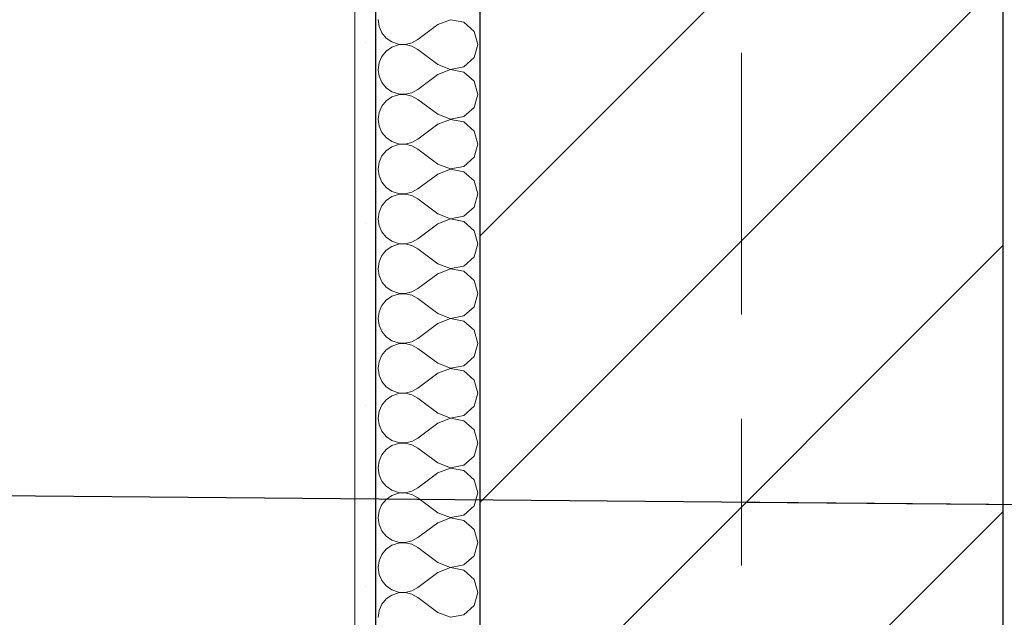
# Model space of a CAD drawing. Header units: millimetres. Extents: x 53458 to 260960, y -123310 to -87533.
# Tile 8 of 256: x 64760 to 65231, y -118357 to -118071. Entities that reach past the tile are written whole.
import ezdxf
from ezdxf.enums import TextEntityAlignment as Align

# ---------------------------------------------------------------- set-up
doc = ezdxf.new("R2010")
doc.units = ezdxf.units.MM
doc.header["$MEASUREMENT"] = 0
doc.linetypes.add('Przerywana podwójnie', pattern=[295, 125, -50, 70, -50])
for name, color, linetype in [('Nowe_A-Balkony', 7, 'Continuous'), ('Nowe_A-Osi', 7, 'Continuous'), ('Nowe_A-Wymiary-Zewnętrzne', 7, 'Continuous'), ('Nowe_A-Ściany-Wewnętrzne', 7, 'Continuous')]:
    doc.layers.add(name, color=color, linetype=linetype)
for name, color, linetype, lineweight in [('Nowe_A-Balkony_Nr_pióra__89', 7, 'Continuous', 13), ('Nowe_A-Opisy-Ściany_Nr_pióra__1', 7, 'Continuous', 13), ('Nowe_A-Osi_Nr_pióra__20', 1, 'Continuous', 13), ('Nowe_A-Osi_Nr_pióra__6', 5, 'Continuous', 13), ('Nowe_A-Wymiary-Zewnętrzne_Nr_pióra__46', 5, 'Continuous', 15), ('Nowe_A-Ściany-Wewnętrzne_Nr_pióra__174', 7, 'Continuous', 5), ('Nowe_A-Ściany-Wewnętrzne_Nr_pióra__27', 7, 'Continuous', 25), ('Nowe_A-Ściany-Wewnętrzne_Nr_pióra__47', 7, 'Continuous', 15)]:
    doc.layers.add(name, color=color, linetype=linetype, lineweight=lineweight)
doc.layers.add('Nowe_A-Wymiary-Zewnętrzne_Nr_pióra__45', color=7, linetype='Continuous', lineweight=15, true_color=0x40a5ff)
doc.layers.add('Nowe_A-Wymiary-Zewnętrzne_Nr_pióra__85', color=7, linetype='Continuous', lineweight=13, true_color=0x80c2ff)
doc.styles.add('STYL_AUTOMATYCZNY_1', font='arial.ttf')
doc.styles.add('STYL_AUTOMATYCZNY_2', font='arial.ttf')
doc.dimstyles.new('STYL_AUTOMATYCZNY__1', dxfattribs={"dimtxt": 125, "dimasz": 47.5, "dimexe": 0.18, "dimexo": 20, "dimgap": 0, "dimtad": 1, "dimtih": 1, "dimtoh": 1, "dimdec": 1, "dimlfac": 0.1, "dimzin": 0, "dimdsep": 46, "dimtxsty": 'STYL_AUTOMATYCZNY_2', "dimblk": 'ARROWHEAD_11', "dimblk1": 'ARROWHEAD_11', "dimblk2": 'ARROWHEAD_11', "dimcen": 0.09, "dimclrd": 256, "dimclre": 256, "dimclrt": 5, "dimadec": 1, "dimazin": 0, "dimtfac": 1, "dimtdec": 4, "dimtmove": 0, "dimatfit": 3, "dimfxl": 0, "dimtolj": 1, "dimtzin": 0, "dimarcsym": 0})
doc.dimstyles.new('STYL_AUTOMATYCZNY__2', dxfattribs={"dimtxt": 125, "dimasz": 47.5, "dimexe": 0.18, "dimexo": 20, "dimgap": 0, "dimtad": 1, "dimdec": 1, "dimlfac": 0.1, "dimzin": 0, "dimdsep": 46, "dimtxsty": 'STYL_AUTOMATYCZNY_2', "dimblk": 'ARROWHEAD_11', "dimblk1": 'ARROWHEAD_11', "dimblk2": 'ARROWHEAD_11', "dimcen": 0.09, "dimclrd": 256, "dimclre": 256, "dimclrt": 5, "dimadec": 1, "dimazin": 0, "dimtfac": 1, "dimtdec": 4, "dimtmove": 0, "dimatfit": 3, "dimfxl": 0, "dimtolj": 1, "dimtzin": 0, "dimarcsym": 0})
doc.dimstyles.new('STYL_AUTOMATYCZNY__8', dxfattribs={"dimtxt": 0.18, "dimasz": 182.4, "dimexe": 0.18, "dimexo": 0.0625, "dimgap": 0, "dimtad": 0, "dimtih": 1, "dimtoh": 1, "dimdec": 4, "dimzin": 0, "dimdsep": 46, "dimcen": 0.09, "dimadec": 0, "dimazin": 0, "dimtfac": 1, "dimtdec": 4, "dimtmove": 0, "dimatfit": 3, "dimldrblk": 'ARROWHEAD_11', "dimfxl": 0, "dimtolj": 1, "dimtzin": 0, "dimarcsym": 0})

# ---------------------------------------------------------------- blocks, each defined once
blk = doc.blocks.new('Strop_2', base_point=(91030.07, -117167.6))
at = {"layer": 'Nowe_A-Balkony_Nr_pióra__89', "color": 7, "linetype": 'Continuous', "lineweight": 13, "flags": 128}
blk.add_lwpolyline([(91030.07, -117167.6), (91030.07, -118877.6), (64980.07, -118877.6), (64980.07, -117167.6)], close=True, dxfattribs=at)
blk = doc.blocks.new('*X257')
at = {"layer": 'Nowe_A-Ściany-Wewnętrzne_Nr_pióra__174', "color": 7, "linetype": 'Continuous', "lineweight": 5}
for p, q in [((64931.26, -118071.43), (64931.72, -118074.68)), ((64965.91, -118071.48), (64959.83, -118073.81)), ((64972.3, -118072.69), (64965.91, -118071.48)), ((64931.72, -118074.68), (64933.04, -118077.69)), ((64959.83, -118073.81), (64950.31, -118080.95)), ((64977.1, -118077.07), (64972.3, -118072.69)), ((64933.04, -118077.69), (64935.14, -118080.22)), ((64935.14, -118080.22), (64937.84, -118082.08)), ((64947.44, -118082.54), (64950.31, -118080.95)), ((64978.88, -118083.33), (64977.1, -118077.07)), ((64937.84, -118084.59), (64935.14, -118086.45)), ((64937.84, -118082.08), (64940.96, -118083.13)), ((64940.96, -118083.54), (64937.84, -118084.59)), ((64940.96, -118083.13), (64944.24, -118083.29)), ((64944.24, -118083.38), (64940.96, -118083.54)), ((64944.24, -118083.29), (64947.44, -118082.54)), ((64947.44, -118084.12), (64944.24, -118083.38)), ((64950.31, -118085.71), (64947.44, -118084.12)), ((64959.83, -118092.86), (64950.31, -118085.71)), ((64977.1, -118089.59), (64978.88, -118083.33)), ((64933.04, -118088.98), (64931.72, -118091.98)), ((64935.14, -118086.45), (64933.04, -118088.98)), ((64972.3, -118093.98), (64977.1, -118089.59)), ((64931.72, -118091.98), (64931.26, -118095.24)), ((64931.26, -118095.24), (64931.72, -118098.49)), ((64959.83, -118092.86), (64965.91, -118095.19)), ((64965.91, -118095.29), (64959.83, -118097.62)), ((64965.91, -118095.19), (64972.3, -118093.98)), ((64972.3, -118096.49), (64965.91, -118095.29)), ((64931.72, -118098.49), (64933.04, -118101.5)), ((64959.83, -118097.62), (64950.31, -118104.76)), ((64977.1, -118100.88), (64972.3, -118096.49)), ((64933.04, -118101.5), (64935.14, -118104.03)), ((64935.14, -118104.03), (64937.84, -118105.89)), ((64978.88, -118107.14), (64977.1, -118100.88)), ((64937.84, -118108.4), (64935.14, -118110.26)), ((64937.84, -118105.89), (64940.96, -118106.94)), ((64940.96, -118107.35), (64937.84, -118108.4)), ((64940.96, -118106.94), (64944.24, -118107.09)), ((64944.24, -118107.19), (64940.96, -118107.35)), ((64944.24, -118107.09), (64947.44, -118106.35)), ((64947.44, -118107.93), (64944.24, -118107.19)), ((64947.44, -118106.35), (64950.31, -118104.76)), ((64950.31, -118109.52), (64947.44, -118107.93)), ((64977.1, -118113.4), (64978.88, -118107.14)), ((64933.04, -118112.79), (64931.72, -118115.79)), ((64935.14, -118110.26), (64933.04, -118112.79)), ((64959.83, -118116.67), (64950.31, -118109.52)), ((64972.3, -118117.79), (64977.1, -118113.4)), ((64931.72, -118115.79), (64931.26, -118119.05)), ((64959.83, -118116.67), (64965.91, -118119)), ((64965.91, -118119), (64972.3, -118117.79)), ((64931.26, -118119.05), (64931.72, -118122.3)), ((64931.72, -118122.3), (64933.04, -118125.31)), ((64959.83, -118121.43), (64950.31, -118128.57)), ((64965.91, -118119.1), (64959.83, -118121.43)), ((64972.3, -118120.3), (64965.91, -118119.1)), ((64977.1, -118124.69), (64972.3, -118120.3)), ((64933.04, -118125.31), (64935.14, -118127.84)), ((64935.14, -118127.84), (64937.84, -118129.7)), ((64978.88, -118130.95), (64977.1, -118124.69)), ((64937.84, -118132.21), (64935.14, -118134.07)), ((64937.84, -118129.7), (64940.96, -118130.75)), ((64940.96, -118131.16), (64937.84, -118132.21)), ((64940.96, -118130.75), (64944.24, -118130.9)), ((64944.24, -118131), (64940.96, -118131.16)), ((64944.24, -118130.9), (64947.44, -118130.16)), ((64947.44, -118131.74), (64944.24, -118131)), ((64947.44, -118130.16), (64950.31, -118128.57)), ((64950.31, -118133.33), (64947.44, -118131.74)), ((64977.1, -118137.21), (64978.88, -118130.95)), ((64933.04, -118136.6), (64931.72, -118139.6)), ((64935.14, -118134.07), (64933.04, -118136.6)), ((64959.83, -118140.48), (64950.31, -118133.33)), ((64972.3, -118141.6), (64977.1, -118137.21)), ((64931.72, -118139.6), (64931.26, -118142.86)), ((64959.83, -118140.48), (64965.91, -118142.81)), ((64965.91, -118142.81), (64972.3, -118141.6)), ((64931.26, -118142.86), (64931.72, -118146.11)), ((64931.72, -118146.11), (64933.04, -118149.12)), ((64959.83, -118145.24), (64950.31, -118152.38)), ((64965.91, -118142.91), (64959.83, -118145.24)), ((64972.3, -118144.11), (64965.91, -118142.91)), ((64977.1, -118148.5), (64972.3, -118144.11)), ((64933.04, -118149.12), (64935.14, -118151.64)), ((64935.14, -118151.64), (64937.84, -118153.51)), ((64978.88, -118154.76), (64977.1, -118148.5)), ((64937.84, -118156.02), (64935.14, -118157.88)), ((64937.84, -118153.51), (64940.96, -118154.55)), ((64940.96, -118154.97), (64937.84, -118156.02)), ((64940.96, -118154.55), (64944.24, -118154.71)), ((64944.24, -118154.81), (64940.96, -118154.97)), ((64944.24, -118154.71), (64947.44, -118153.97)), ((64947.44, -118155.55), (64944.24, -118154.81)), ((64947.44, -118153.97), (64950.31, -118152.38)), ((64950.31, -118157.14), (64947.44, -118155.55)), ((64977.1, -118161.02), (64978.88, -118154.76)), ((64933.04, -118160.41), (64931.72, -118163.41)), ((64935.14, -118157.88), (64933.04, -118160.41)), ((64959.83, -118164.29), (64950.31, -118157.14)), ((64972.3, -118165.41), (64977.1, -118161.02)), ((64931.72, -118163.41), (64931.26, -118166.67)), ((64959.83, -118164.29), (64965.91, -118166.62)), ((64965.91, -118166.62), (64972.3, -118165.41)), ((64931.26, -118166.67), (64931.72, -118169.92)), ((64931.72, -118169.92), (64933.04, -118172.93)), ((64959.83, -118169.05), (64950.31, -118176.19)), ((64965.91, -118166.71), (64959.83, -118169.05)), ((64972.3, -118167.92), (64965.91, -118166.71)), ((64977.1, -118172.31), (64972.3, -118167.92)), ((64933.04, -118172.93), (64935.14, -118175.45)), ((64978.88, -118178.57), (64977.1, -118172.31)), ((64935.14, -118175.45), (64937.84, -118177.31)), ((64937.84, -118179.83), (64935.14, -118181.69)), ((64937.84, -118177.31), (64940.96, -118178.36)), ((64940.96, -118178.78), (64937.84, -118179.83)), ((64940.96, -118178.36), (64944.24, -118178.52)), ((64944.24, -118178.62), (64940.96, -118178.78)), ((64944.24, -118178.52), (64947.44, -118177.78)), ((64947.44, -118179.36), (64944.24, -118178.62)), ((64947.44, -118177.78), (64950.31, -118176.19)), ((64950.31, -118180.95), (64947.44, -118179.36)), ((64977.1, -118184.83), (64978.88, -118178.57)), ((64933.04, -118184.22), (64931.72, -118187.22)), ((64935.14, -118181.69), (64933.04, -118184.22)), ((64959.83, -118188.1), (64950.31, -118180.95)), ((64931.72, -118187.22), (64931.26, -118190.48)), ((64959.83, -118188.1), (64965.91, -118190.43)), ((64965.91, -118190.43), (64972.3, -118189.22)), ((64972.3, -118189.22), (64977.1, -118184.83)), ((64931.26, -118190.48), (64931.72, -118193.73)), ((64931.72, -118193.73), (64933.04, -118196.73)), ((64959.83, -118192.86), (64950.31, -118200)), ((64965.91, -118190.52), (64959.83, -118192.86)), ((64972.3, -118191.73), (64965.91, -118190.52)), ((64977.1, -118196.12), (64972.3, -118191.73)), ((64933.04, -118196.73), (64935.14, -118199.26)), ((64978.88, -118202.38), (64977.1, -118196.12)), ((64935.14, -118199.26), (64937.84, -118201.12)), ((64937.84, -118201.12), (64940.96, -118202.17)), ((64940.96, -118202.59), (64937.84, -118203.64)), ((64940.96, -118202.17), (64944.24, -118202.33)), ((64944.24, -118202.43), (64940.96, -118202.59)), ((64944.24, -118202.33), (64947.44, -118201.59)), ((64947.44, -118203.17), (64944.24, -118202.43)), ((64947.44, -118201.59), (64950.31, -118200)), ((64950.31, -118204.76), (64947.44, -118203.17)), ((64977.1, -118208.64), (64978.88, -118202.38)), ((64933.04, -118208.03), (64931.72, -118211.03)), ((64935.14, -118205.5), (64933.04, -118208.03)), ((64937.84, -118203.64), (64935.14, -118205.5)), ((64959.83, -118211.9), (64950.31, -118204.76)), ((64931.72, -118211.03), (64931.26, -118214.29)), ((64959.83, -118211.9), (64965.91, -118214.24)), ((64972.3, -118213.03), (64977.1, -118208.64)), ((64931.26, -118214.29), (64931.72, -118217.54)), ((64931.72, -118217.54), (64933.04, -118220.54)), ((64959.83, -118216.67), (64950.31, -118223.81)), ((64965.91, -118214.33), (64959.83, -118216.67)), ((64965.91, -118214.24), (64972.3, -118213.03)), ((64972.3, -118215.54), (64965.91, -118214.33)), ((64977.1, -118219.93), (64972.3, -118215.54)), ((64933.04, -118220.54), (64935.14, -118223.07)), ((64978.88, -118226.19), (64977.1, -118219.93)), ((64935.14, -118223.07), (64937.84, -118224.93)), ((64937.84, -118224.93), (64940.96, -118225.98)), ((64940.96, -118226.4), (64937.84, -118227.45)), ((64940.96, -118225.98), (64944.24, -118226.14)), ((64944.24, -118226.24), (64940.96, -118226.4)), ((64944.24, -118226.14), (64947.44, -118225.4)), ((64947.44, -118226.98), (64944.24, -118226.24)), ((64947.44, -118225.4), (64950.31, -118223.81)), ((64950.31, -118228.57), (64947.44, -118226.98)), ((64977.1, -118232.45), (64978.88, -118226.19)), ((64933.04, -118231.84), (64931.72, -118234.84)), ((64935.14, -118229.31), (64933.04, -118231.84)), ((64937.84, -118227.45), (64935.14, -118229.31)), ((64959.83, -118235.71), (64950.31, -118228.57)), ((64931.72, -118234.84), (64931.26, -118238.1)), ((64959.83, -118235.71), (64965.91, -118238.05)), ((64972.3, -118236.84), (64977.1, -118232.45)), ((64931.26, -118238.1), (64931.72, -118241.35)), ((64959.83, -118240.48), (64950.31, -118247.62)), ((64965.91, -118238.14), (64959.83, -118240.48)), ((64965.91, -118238.05), (64972.3, -118236.84)), ((64972.3, -118239.35), (64965.91, -118238.14)), ((64977.1, -118243.74), (64972.3, -118239.35)), ((64931.72, -118241.35), (64933.04, -118244.35)), ((64933.04, -118244.35), (64935.14, -118246.88)), ((64978.88, -118250), (64977.1, -118243.74)), ((64935.14, -118246.88), (64937.84, -118248.74)), ((64937.84, -118248.74), (64940.96, -118249.79)), ((64940.96, -118250.21), (64937.84, -118251.26)), ((64940.96, -118249.79), (64944.24, -118249.95)), ((64944.24, -118250.05), (64940.96, -118250.21)), ((64944.24, -118249.95), (64947.44, -118249.21)), ((64947.44, -118250.79), (64944.24, -118250.05)), ((64947.44, -118249.21), (64950.31, -118247.62)), ((64977.1, -118256.26), (64978.88, -118250)), ((64935.14, -118253.12), (64933.04, -118255.65)), ((64937.84, -118251.26), (64935.14, -118253.12)), ((64950.31, -118252.38), (64947.44, -118250.79)), ((64959.83, -118259.52), (64950.31, -118252.38)), ((64931.72, -118258.65), (64931.26, -118261.9)), ((64933.04, -118255.65), (64931.72, -118258.65)), ((64959.83, -118259.52), (64965.91, -118261.86)), ((64972.3, -118260.65), (64977.1, -118256.26)), ((64931.26, -118261.9), (64931.72, -118265.16)), ((64959.83, -118264.29), (64950.31, -118271.43)), ((64965.91, -118261.95), (64959.83, -118264.29)), ((64965.91, -118261.86), (64972.3, -118260.65)), ((64972.3, -118263.16), (64965.91, -118261.95)), ((64977.1, -118267.55), (64972.3, -118263.16)), ((64931.72, -118265.16), (64933.04, -118268.16)), ((64933.04, -118268.16), (64935.14, -118270.69)), ((64978.88, -118273.81), (64977.1, -118267.55)), ((64935.14, -118270.69), (64937.84, -118272.55)), ((64937.84, -118272.55), (64940.96, -118273.6)), ((64940.96, -118274.02), (64937.84, -118275.07)), ((64940.96, -118273.6), (64944.24, -118273.76)), ((64944.24, -118273.86), (64940.96, -118274.02)), ((64944.24, -118273.76), (64947.44, -118273.02)), ((64947.44, -118274.6), (64944.24, -118273.86)), ((64947.44, -118273.02), (64950.31, -118271.43)), ((64977.1, -118280.07), (64978.88, -118273.81)), ((64935.14, -118276.93), (64933.04, -118279.46)), ((64937.84, -118275.07), (64935.14, -118276.93)), ((64950.31, -118276.19), (64947.44, -118274.6)), ((64959.83, -118283.33), (64950.31, -118276.19)), ((64931.72, -118282.46), (64931.26, -118285.71)), ((64933.04, -118279.46), (64931.72, -118282.46)), ((64959.83, -118283.33), (64965.91, -118285.67)), ((64972.3, -118284.46), (64977.1, -118280.07)), ((64931.26, -118285.71), (64931.72, -118288.97)), ((64959.83, -118288.1), (64950.31, -118295.24)), ((64965.91, -118285.76), (64959.83, -118288.1)), ((64965.91, -118285.67), (64972.3, -118284.46)), ((64972.3, -118286.97), (64965.91, -118285.76)), ((64977.1, -118291.36), (64972.3, -118286.97)), ((64931.72, -118288.97), (64933.04, -118291.97)), ((64933.04, -118291.97), (64935.14, -118294.5)), ((64978.88, -118297.62), (64977.1, -118291.36)), ((64935.14, -118294.5), (64937.84, -118296.36)), ((64937.84, -118296.36), (64940.96, -118297.41)), ((64940.96, -118297.41), (64944.24, -118297.57)), ((64944.24, -118297.67), (64940.96, -118297.83)), ((64944.24, -118297.57), (64947.44, -118296.83)), ((64947.44, -118298.41), (64944.24, -118297.67)), ((64947.44, -118296.83), (64950.31, -118295.24)), ((64977.1, -118303.88), (64978.88, -118297.62)), ((64935.14, -118300.74), (64933.04, -118303.27)), ((64937.84, -118298.88), (64935.14, -118300.74)), ((64940.96, -118297.83), (64937.84, -118298.88)), ((64950.31, -118300), (64947.44, -118298.41)), ((64959.83, -118307.14), (64950.31, -118300)), ((64931.72, -118306.27), (64931.26, -118309.52)), ((64933.04, -118303.27), (64931.72, -118306.27)), ((64959.83, -118307.14), (64965.91, -118309.48)), ((64972.3, -118308.27), (64977.1, -118303.88)), ((64931.26, -118309.52), (64931.72, -118312.78)), ((64965.91, -118309.57), (64959.83, -118311.9)), ((64965.91, -118309.48), (64972.3, -118308.27)), ((64972.3, -118310.78), (64965.91, -118309.57)), ((64977.1, -118315.17), (64972.3, -118310.78)), ((64931.72, -118312.78), (64933.04, -118315.78)), ((64933.04, -118315.78), (64935.14, -118318.31)), ((64959.83, -118311.9), (64950.31, -118319.05)), ((64978.88, -118321.43), (64977.1, -118315.17)), ((64935.14, -118318.31), (64937.84, -118320.17)), ((64937.84, -118320.17), (64940.96, -118321.22)), ((64940.96, -118321.22), (64944.24, -118321.38)), ((64944.24, -118321.38), (64947.44, -118320.64)), ((64947.44, -118320.64), (64950.31, -118319.05)), ((64935.14, -118324.55), (64933.04, -118327.07)), ((64937.84, -118322.69), (64935.14, -118324.55)), ((64940.96, -118321.64), (64937.84, -118322.69)), ((64944.24, -118321.48), (64940.96, -118321.64)), ((64947.44, -118322.22), (64944.24, -118321.48)), ((64950.31, -118323.81), (64947.44, -118322.22)), ((64959.83, -118330.95), (64950.31, -118323.81)), ((64977.1, -118327.69), (64978.88, -118321.43)), ((64931.72, -118330.08), (64931.26, -118333.33)), ((64933.04, -118327.07), (64931.72, -118330.08)), ((64972.3, -118332.08), (64977.1, -118327.69)), ((64931.26, -118333.33), (64931.72, -118336.59)), ((64959.83, -118330.95), (64965.91, -118333.29)), ((64965.91, -118333.38), (64959.83, -118335.71)), ((64965.91, -118333.29), (64972.3, -118332.08)), ((64972.3, -118334.59), (64965.91, -118333.38)), ((64977.1, -118338.98), (64972.3, -118334.59)), ((64931.72, -118336.59), (64933.04, -118339.59)), ((64933.04, -118339.59), (64935.14, -118342.12)), ((64959.83, -118335.71), (64950.31, -118342.86)), ((64978.88, -118345.24), (64977.1, -118338.98)), ((64935.14, -118342.12), (64937.84, -118343.98)), ((64937.84, -118343.98), (64940.96, -118345.03)), ((64944.24, -118345.19), (64947.44, -118344.45)), ((64947.44, -118344.45), (64950.31, -118342.86)), ((64935.14, -118348.36), (64933.04, -118350.88)), ((64937.84, -118346.49), (64935.14, -118348.36)), ((64940.96, -118345.45), (64937.84, -118346.49)), ((64940.96, -118345.03), (64944.24, -118345.19)), ((64944.24, -118345.29), (64940.96, -118345.45)), ((64947.44, -118346.03), (64944.24, -118345.29)), ((64950.31, -118347.62), (64947.44, -118346.03)), ((64959.83, -118354.76), (64950.31, -118347.62)), ((64977.1, -118351.5), (64978.88, -118345.24)), ((64931.72, -118353.89), (64931.26, -118357.14)), ((64933.04, -118350.88), (64931.72, -118353.89)), ((64972.3, -118355.89), (64977.1, -118351.5)), ((64959.83, -118354.76), (64965.91, -118357.09)), ((64965.91, -118357.09), (64972.3, -118355.89))]:
    blk.add_line(p, q, dxfattribs=at)
blk = doc.blocks.new('Ściana_53', base_point=(65105.07, -117042.6))
at = {"layer": 'Nowe_A-Ściany-Wewnętrzne', "linetype": 'Continuous', "lineweight": 0, "true_color": 0x000000}
h = blk.add_hatch(dxfattribs=at)
h.set_pattern_fill('Tynk', color=18, style=0, pattern_type=2)
h.set_pattern_definition([(0, (0, 0), (0, 86.60254), [0, -50]), (0, (25, 43.3), (0, 86.60254), [0, -50])])
h.paths.add_polyline_path([(64930.07, -118877.6), (64930.07, -117377.6), (64920.07, -117377.6), (64920.07, -118877.6)])
h = blk.add_hatch(dxfattribs=at)
h.set_pattern_fill('Bloczki_ceramiczne', color=18, style=0, pattern_type=2)
h.set_pattern_definition([(45, (0, 0), (-63.63961, 63.63961), [])])
h.paths.add_polyline_path([(65230.07, -118877.6), (65230.07, -117377.6), (64980.07, -117377.6), (64980.07, -118877.6)])
at = {"layer": 'Nowe_A-Ściany-Wewnętrzne_Nr_pióra__27', "color": 7, "linetype": 'Continuous', "lineweight": 25}
for p, q in [((64930.07, -118877.6), (64930.07, -117377.6)), ((64980.07, -118877.6), (64980.07, -117377.6)), ((65230.07, -118877.6), (65230.07, -117377.6))]:
    blk.add_line(p, q, dxfattribs=at)
at = {"layer": 'Nowe_A-Ściany-Wewnętrzne_Nr_pióra__47', "color": 7, "linetype": 'Continuous', "lineweight": 15, "flags": 128}
blk.add_lwpolyline([(64920.07, -117377.6), (64920.07, -118877.6)], dxfattribs=at)
at = {"layer": 'Nowe_A-Ściany-Wewnętrzne', "color": 7, "lineweight": 25}
blk.add_blockref('*X257', (0, 0), dxfattribs=at)
blk = doc.blocks.new('Standardowy znacznik osi')
at = {"layer": 'Nowe_A-Osi_Nr_pióra__20', "color": 1, "linetype": 'Przerywana podwójnie', "lineweight": 13}
blk.add_line((23209.82, 0), (24209.82, 0), dxfattribs=at)
at = {"layer": 'Nowe_A-Osi_Nr_pióra__6', "color": 5, "lineweight": 13, "style": 'STYL_AUTOMATYCZNY_1'}
blk.add_attdef('AC_MarkerText_1', text='', height=400, rotation=90, dxfattribs=at).set_placement((-666.43, -91.43), align=Align.TOP_CENTER)
blk = doc.blocks.new('*D570')
at = {"layer": 'Nowe_A-Wymiary-Zewnętrzne_Nr_pióra__45', "linetype": 'Continuous', "lineweight": 15, "true_color": 0x40a5ff}
for points in [[(63078.58, -117377.6), (63079.53, -117382.38), (63082.24, -117386.44), (63086.3, -117389.15), (63091.08, -117390.1), (63095.87, -117389.15), (63099.92, -117386.44), (63102.63, -117382.38), (63103.58, -117377.6), (63102.63, -117372.81), (63099.92, -117368.76), (63095.87, -117366.05), (63091.08, -117365.1), (63086.3, -117366.05), (63082.24, -117368.76), (63079.53, -117372.81)], [(63078.58, -118877.6), (63079.53, -118882.38), (63082.24, -118886.44), (63086.3, -118889.15), (63091.08, -118890.1), (63095.87, -118889.15), (63099.92, -118886.44), (63102.63, -118882.38), (63103.58, -118877.6), (63102.63, -118872.81), (63099.92, -118868.76), (63095.87, -118866.05), (63091.08, -118865.1), (63086.3, -118866.05), (63082.24, -118868.76), (63079.53, -118872.81)]]:
    blk.add_hatch(color=161, dxfattribs=at).paths.add_polyline_path(points)
at = {"layer": 'Nowe_A-Wymiary-Zewnętrzne_Nr_pióra__45', "color": 161, "linetype": 'Continuous', "lineweight": 15, "true_color": 0x40a5ff}
for centre in [(63091.08, -117377.6), (63091.08, -118877.6)]:
    blk.add_circle(centre, 12.5, dxfattribs=at)
at = {"layer": 'Nowe_A-Wymiary-Zewnętrzne_Nr_pióra__85', "color": 151, "linetype": 'Continuous', "lineweight": 13, "true_color": 0x80c2ff}
for p, q in [((63078.58, -117377.6), (63044.21, -117377.6)), ((63137.96, -117377.6), (63103.58, -117377.6)), ((63091.08, -118865.1), (63091.08, -117390.1)), ((63078.58, -118877.6), (63044.21, -118877.6)), ((63137.96, -118877.6), (63103.58, -118877.6)), ((63091.08, -118902.6), (63091.08, -118890.1))]:
    blk.add_line(p, q, dxfattribs=at)
at = {"layer": 'Nowe_A-Wymiary-Zewnętrzne_Nr_pióra__46', "color": 5, "lineweight": 15, "char_height": 125, "attachment_point": 7, "rotation": 90, "style": 'STYL_AUTOMATYCZNY_2'}
for s, insert in [('\\A1;{\\pql;\\fArial|b0|i0|c238|p0;\\W1.000000;33,5}', (63066.08, -117723.75)), ('\\A1;{\\pql;\\fArial|b0|i0|c238|p0;\\W1.000000;150,0}', (63066.08, -118508.92))]:
    blk.add_mtext(s, dxfattribs=dict(at, insert=insert))
blk = doc.blocks.new('ARROWHEAD_11')
at = {"color": 0, "linetype": 'Continuous', "lineweight": 0}
blk.add_line((0, 0), (-1, 0), dxfattribs=at)
at = {"color": 0, "linetype": 'Continuous', "lineweight": 0, "const_width": 0.25, "flags": 128}
blk.add_lwpolyline([(-0.125, 0, 1), (0.125, 0, 1)], format="xyb", close=True, dxfattribs=at)
blk = doc.blocks.new('*D627')
at = {"layer": 'Nowe_A-Wymiary-Zewnętrzne_Nr_pióra__45', "linetype": 'Continuous', "lineweight": 15, "true_color": 0x40a5ff}
for points in [[(93176.56, -117377.6), (93177.51, -117382.38), (93180.22, -117386.44), (93184.28, -117389.15), (93189.06, -117390.1), (93193.84, -117389.15), (93197.9, -117386.44), (93200.61, -117382.38), (93201.56, -117377.6), (93200.61, -117372.81), (93197.9, -117368.76), (93193.84, -117366.05), (93189.06, -117365.1), (93184.28, -117366.05), (93180.22, -117368.76), (93177.51, -117372.81)], [(93176.56, -118877.6), (93177.51, -118882.38), (93180.22, -118886.44), (93184.28, -118889.15), (93189.06, -118890.1), (93193.84, -118889.15), (93197.9, -118886.44), (93200.61, -118882.38), (93201.56, -118877.6), (93200.61, -118872.81), (93197.9, -118868.76), (93193.84, -118866.05), (93189.06, -118865.1), (93184.28, -118866.05), (93180.22, -118868.76), (93177.51, -118872.81)]]:
    blk.add_hatch(color=161, dxfattribs=at).paths.add_polyline_path(points)
at = {"layer": 'Nowe_A-Wymiary-Zewnętrzne_Nr_pióra__45', "color": 161, "linetype": 'Continuous', "lineweight": 15, "true_color": 0x40a5ff}
for centre in [(93189.06, -117377.6), (93189.06, -118877.6)]:
    blk.add_circle(centre, 12.5, dxfattribs=at)
at = {"layer": 'Nowe_A-Wymiary-Zewnętrzne_Nr_pióra__85', "color": 151, "linetype": 'Continuous', "lineweight": 13, "true_color": 0x80c2ff}
for p, q in [((93176.56, -117377.6), (93142.19, -117377.6)), ((93235.94, -117377.6), (93201.56, -117377.6)), ((93189.06, -118865.1), (93189.06, -117390.1)), ((93176.56, -118877.6), (93142.19, -118877.6)), ((93235.94, -118877.6), (93201.56, -118877.6)), ((93189.06, -118902.6), (93189.06, -118890.1))]:
    blk.add_line(p, q, dxfattribs=at)
at = {"layer": 'Nowe_A-Wymiary-Zewnętrzne_Nr_pióra__46', "color": 5, "lineweight": 15, "char_height": 125, "attachment_point": 7, "rotation": 90, "style": 'STYL_AUTOMATYCZNY_2'}
for s, insert in [('\\A1;{\\pql;\\fArial|b0|i0|c238|p0;\\W1.000000;33,5}', (93164.06, -117723.75)), ('\\A1;{\\pql;\\fArial|b0|i0|c238|p0;\\W1.000000;150,0}', (93164.06, -118508.92))]:
    blk.add_mtext(s, dxfattribs=dict(at, insert=insert))
blk = doc.blocks.new('*D650')
at = {"layer": 'Nowe_A-Wymiary-Zewnętrzne_Nr_pióra__45', "linetype": 'Continuous', "lineweight": 15, "true_color": 0x40a5ff}
for points in [[(64757.57, -120280.83), (64758.52, -120285.62), (64761.23, -120289.67), (64765.29, -120292.38), (64770.07, -120293.33), (64774.86, -120292.38), (64778.91, -120289.67), (64781.62, -120285.62), (64782.57, -120280.83), (64781.62, -120276.05), (64778.91, -120271.99), (64774.86, -120269.29), (64770.07, -120268.33), (64765.29, -120269.29), (64761.23, -120271.99), (64758.52, -120276.05)], [(65092.57, -120280.83), (65093.52, -120285.62), (65096.23, -120289.67), (65100.29, -120292.38), (65105.07, -120293.33), (65109.86, -120292.38), (65113.91, -120289.67), (65116.62, -120285.62), (65117.57, -120280.83), (65116.62, -120276.05), (65113.91, -120271.99), (65109.86, -120269.29), (65105.07, -120268.33), (65100.29, -120269.29), (65096.23, -120271.99), (65093.52, -120276.05)]]:
    blk.add_hatch(color=161, dxfattribs=at).paths.add_polyline_path(points)
at = {"layer": 'Nowe_A-Wymiary-Zewnętrzne_Nr_pióra__45', "color": 161, "linetype": 'Continuous', "lineweight": 15, "true_color": 0x40a5ff}
for centre in [(64770.07, -120280.83), (65105.07, -120280.83)]:
    blk.add_circle(centre, 12.5, dxfattribs=at)
at = {"layer": 'Nowe_A-Wymiary-Zewnętrzne_Nr_pióra__85', "color": 151, "linetype": 'Continuous', "lineweight": 13, "true_color": 0x80c2ff}
for p, q in [((64770.07, -120268.33), (64770.07, -120233.96)), ((65105.07, -120268.33), (65105.07, -120233.96)), ((64745.07, -120280.83), (64757.57, -120280.83)), ((64782.57, -120280.83), (65092.57, -120280.83)), ((64770.07, -120327.71), (64770.07, -120293.33)), ((65105.07, -120327.71), (65105.07, -120293.33))]:
    blk.add_line(p, q, dxfattribs=at)
at = {"layer": 'Nowe_A-Wymiary-Zewnętrzne_Nr_pióra__46', "color": 5, "lineweight": 15, "insert": (64423.92, -120255.83), "char_height": 125, "attachment_point": 7, "style": 'STYL_AUTOMATYCZNY_2'}
blk.add_mtext('\\A1;{\\pql;\\fArial|b0|i0|c238|p0;\\W1.000000;33,5}', dxfattribs=at)
blk = doc.blocks.new('*D651')
at = {"layer": 'Nowe_A-Wymiary-Zewnętrzne_Nr_pióra__45', "linetype": 'Continuous', "lineweight": 15, "true_color": 0x40a5ff}
for points in [[(65092.57, -120280.83), (65093.52, -120285.62), (65096.23, -120289.67), (65100.29, -120292.38), (65105.07, -120293.33), (65109.86, -120292.38), (65113.91, -120289.67), (65116.62, -120285.62), (65117.57, -120280.83), (65116.62, -120276.05), (65113.91, -120271.99), (65109.86, -120269.29), (65105.07, -120268.33), (65100.29, -120269.29), (65096.23, -120271.99), (65093.52, -120276.05)], [(70492.57, -120280.83), (70493.52, -120285.62), (70496.23, -120289.67), (70500.29, -120292.38), (70505.07, -120293.33), (70509.86, -120292.38), (70513.91, -120289.67), (70516.62, -120285.62), (70517.57, -120280.83), (70516.62, -120276.05), (70513.91, -120271.99), (70509.86, -120269.29), (70505.07, -120268.33), (70500.29, -120269.29), (70496.23, -120271.99), (70493.52, -120276.05)]]:
    blk.add_hatch(color=161, dxfattribs=at).paths.add_polyline_path(points)
at = {"layer": 'Nowe_A-Wymiary-Zewnętrzne_Nr_pióra__45', "color": 161, "linetype": 'Continuous', "lineweight": 15, "true_color": 0x40a5ff}
for centre in [(65105.07, -120280.83), (70505.07, -120280.83)]:
    blk.add_circle(centre, 12.5, dxfattribs=at)
at = {"layer": 'Nowe_A-Wymiary-Zewnętrzne_Nr_pióra__85', "color": 151, "linetype": 'Continuous', "lineweight": 13, "true_color": 0x80c2ff}
for p, q in [((65105.07, -120268.33), (65105.07, -120233.96)), ((70505.07, -120268.33), (70505.07, -120233.96)), ((65117.57, -120280.83), (70492.57, -120280.83)), ((65105.07, -120327.71), (65105.07, -120293.33)), ((70505.07, -120327.71), (70505.07, -120293.33))]:
    blk.add_line(p, q, dxfattribs=at)
at = {"layer": 'Nowe_A-Wymiary-Zewnętrzne_Nr_pióra__46', "color": 5, "lineweight": 15, "insert": (67590.58, -120255.83), "char_height": 125, "attachment_point": 7, "style": 'STYL_AUTOMATYCZNY_2'}
blk.add_mtext('\\A1;{\\pql;\\fArial|b0|i0|c238|p0;\\W1.000000;540,0}', dxfattribs=at)
blk = doc.blocks.new('*D658')
at = {"layer": 'Nowe_A-Wymiary-Zewnętrzne_Nr_pióra__45', "linetype": 'Continuous', "lineweight": 15, "true_color": 0x40a5ff}
for points in [[(64757.57, -120980.08), (64758.52, -120984.86), (64761.23, -120988.91), (64765.29, -120991.62), (64770.07, -120992.58), (64774.86, -120991.62), (64778.91, -120988.91), (64781.62, -120984.86), (64782.57, -120980.08), (64781.62, -120975.29), (64778.91, -120971.24), (64774.86, -120968.53), (64770.07, -120967.58), (64765.29, -120968.53), (64761.23, -120971.24), (64758.52, -120975.29)], [(91227.57, -120980.08), (91228.52, -120984.86), (91231.23, -120988.91), (91235.29, -120991.62), (91240.07, -120992.58), (91244.86, -120991.62), (91248.91, -120988.91), (91251.62, -120984.86), (91252.57, -120980.08), (91251.62, -120975.29), (91248.91, -120971.24), (91244.86, -120968.53), (91240.07, -120967.58), (91235.29, -120968.53), (91231.23, -120971.24), (91228.52, -120975.29)]]:
    blk.add_hatch(color=161, dxfattribs=at).paths.add_polyline_path(points)
at = {"layer": 'Nowe_A-Wymiary-Zewnętrzne_Nr_pióra__45', "color": 161, "linetype": 'Continuous', "lineweight": 15, "true_color": 0x40a5ff}
for centre in [(64770.07, -120980.08), (91240.07, -120980.08)]:
    blk.add_circle(centre, 12.5, dxfattribs=at)
at = {"layer": 'Nowe_A-Wymiary-Zewnętrzne_Nr_pióra__85', "color": 151, "linetype": 'Continuous', "lineweight": 13, "true_color": 0x80c2ff}
for p, q in [((64770.07, -120967.58), (64770.07, -120933.2)), ((91240.07, -120967.58), (91240.07, -120933.2)), ((64745.07, -120980.08), (64757.57, -120980.08)), ((64782.57, -120980.08), (91227.57, -120980.08)), ((91252.57, -120980.08), (91265.07, -120980.08)), ((64770.07, -121026.95), (64770.07, -120992.58)), ((91240.07, -121026.95), (91240.07, -120992.58))]:
    blk.add_line(p, q, dxfattribs=at)
at = {"layer": 'Nowe_A-Wymiary-Zewnętrzne_Nr_pióra__46', "color": 5, "lineweight": 15, "insert": (77719.09, -120955.08), "char_height": 125, "attachment_point": 7, "style": 'STYL_AUTOMATYCZNY_2'}
blk.add_mtext('\\A1;{\\pql;\\fArial|b0|i0|c238|p0;\\W1.000000;2\xa0647,0}', dxfattribs=at)
blk = doc.blocks.new('*D659')
at = {"layer": 'Nowe_A-Wymiary-Zewnętrzne_Nr_pióra__45', "linetype": 'Continuous', "lineweight": 15, "true_color": 0x40a5ff}
for points in [[(64757.57, -120747), (64758.52, -120751.78), (64761.23, -120755.83), (64765.29, -120758.54), (64770.07, -120759.5), (64774.86, -120758.54), (64778.91, -120755.83), (64781.62, -120751.78), (64782.57, -120747), (64781.62, -120742.21), (64778.91, -120738.16), (64774.86, -120735.45), (64770.07, -120734.5), (64765.29, -120735.45), (64761.23, -120738.16), (64758.52, -120742.21)], [(64907.57, -120747), (64908.52, -120751.78), (64911.23, -120755.83), (64915.29, -120758.54), (64920.07, -120759.5), (64924.86, -120758.54), (64928.91, -120755.83), (64931.62, -120751.78), (64932.57, -120747), (64931.62, -120742.21), (64928.91, -120738.16), (64924.86, -120735.45), (64920.07, -120734.5), (64915.29, -120735.45), (64911.23, -120738.16), (64908.52, -120742.21)]]:
    blk.add_hatch(color=161, dxfattribs=at).paths.add_polyline_path(points)
at = {"layer": 'Nowe_A-Wymiary-Zewnętrzne_Nr_pióra__45', "color": 161, "linetype": 'Continuous', "lineweight": 15, "true_color": 0x40a5ff}
for centre in [(64770.07, -120747), (64920.07, -120747)]:
    blk.add_circle(centre, 12.5, dxfattribs=at)
at = {"layer": 'Nowe_A-Wymiary-Zewnętrzne_Nr_pióra__85', "color": 151, "linetype": 'Continuous', "lineweight": 13, "true_color": 0x80c2ff}
for p, q in [((64770.07, -120734.5), (64770.07, -120700.12)), ((64920.07, -120734.5), (64920.07, -120700.12)), ((64745.07, -120747), (64757.57, -120747)), ((64782.57, -120747), (64907.57, -120747)), ((64770.07, -120793.87), (64770.07, -120759.5)), ((64920.07, -120793.87), (64920.07, -120759.5))]:
    blk.add_line(p, q, dxfattribs=at)
at = {"layer": 'Nowe_A-Wymiary-Zewnętrzne_Nr_pióra__46', "color": 5, "lineweight": 15, "insert": (64423.92, -120722), "char_height": 125, "attachment_point": 7, "style": 'STYL_AUTOMATYCZNY_2'}
blk.add_mtext('\\A1;{\\pql;\\fArial|b0|i0|c238|p0;\\W1.000000;15,0}', dxfattribs=at)
blk = doc.blocks.new('*D660')
at = {"layer": 'Nowe_A-Wymiary-Zewnętrzne_Nr_pióra__45', "linetype": 'Continuous', "lineweight": 15, "true_color": 0x40a5ff}
for points in [[(64907.57, -120747), (64908.52, -120751.78), (64911.23, -120755.83), (64915.29, -120758.54), (64920.07, -120759.5), (64924.86, -120758.54), (64928.91, -120755.83), (64931.62, -120751.78), (64932.57, -120747), (64931.62, -120742.21), (64928.91, -120738.16), (64924.86, -120735.45), (64920.07, -120734.5), (64915.29, -120735.45), (64911.23, -120738.16), (64908.52, -120742.21)], [(65277.57, -120747), (65278.52, -120751.78), (65281.23, -120755.83), (65285.29, -120758.54), (65290.07, -120759.5), (65294.86, -120758.54), (65298.91, -120755.83), (65301.62, -120751.78), (65302.57, -120747), (65301.62, -120742.21), (65298.91, -120738.16), (65294.86, -120735.45), (65290.07, -120734.5), (65285.29, -120735.45), (65281.23, -120738.16), (65278.52, -120742.21)]]:
    blk.add_hatch(color=161, dxfattribs=at).paths.add_polyline_path(points)
at = {"layer": 'Nowe_A-Wymiary-Zewnętrzne_Nr_pióra__45', "color": 161, "linetype": 'Continuous', "lineweight": 15, "true_color": 0x40a5ff}
for centre in [(64920.07, -120747), (65290.07, -120747)]:
    blk.add_circle(centre, 12.5, dxfattribs=at)
at = {"layer": 'Nowe_A-Wymiary-Zewnętrzne_Nr_pióra__85', "color": 151, "linetype": 'Continuous', "lineweight": 13, "true_color": 0x80c2ff}
for p, q in [((64920.07, -120734.5), (64920.07, -120700.12)), ((65290.07, -120734.5), (65290.07, -120700.12)), ((64932.57, -120747), (65277.57, -120747)), ((64920.07, -120793.87), (64920.07, -120759.5)), ((65290.07, -120793.87), (65290.07, -120759.5))]:
    blk.add_line(p, q, dxfattribs=at)
at = {"layer": 'Nowe_A-Wymiary-Zewnętrzne_Nr_pióra__46', "color": 5, "lineweight": 15, "insert": (64938.25, -120722), "char_height": 125, "attachment_point": 7, "style": 'STYL_AUTOMATYCZNY_2'}
blk.add_mtext('\\A1;{\\pql;\\fArial|b0|i0|c238|p0;\\W1.000000;37,0}', dxfattribs=at)
blk = doc.blocks.new('*D680')
at = {"layer": 'Nowe_A-Wymiary-Zewnętrzne_Nr_pióra__45', "linetype": 'Continuous', "lineweight": 15, "true_color": 0x40a5ff}
for points in [[(64757.57, -120513.91), (64758.52, -120518.7), (64761.23, -120522.75), (64765.29, -120525.46), (64770.07, -120526.41), (64774.86, -120525.46), (64778.91, -120522.75), (64781.62, -120518.7), (64782.57, -120513.91), (64781.62, -120509.13), (64778.91, -120505.08), (64774.86, -120502.37), (64770.07, -120501.41), (64765.29, -120502.37), (64761.23, -120505.08), (64758.52, -120509.13)], [(65227.57, -120513.91), (65228.52, -120518.7), (65231.23, -120522.75), (65235.29, -120525.46), (65240.07, -120526.41), (65244.86, -120525.46), (65248.91, -120522.75), (65251.62, -120518.7), (65252.57, -120513.91), (65251.62, -120509.13), (65248.91, -120505.08), (65244.86, -120502.37), (65240.07, -120501.41), (65235.29, -120502.37), (65231.23, -120505.08), (65228.52, -120509.13)]]:
    blk.add_hatch(color=161, dxfattribs=at).paths.add_polyline_path(points)
at = {"layer": 'Nowe_A-Wymiary-Zewnętrzne_Nr_pióra__45', "color": 161, "linetype": 'Continuous', "lineweight": 15, "true_color": 0x40a5ff}
for centre in [(64770.07, -120513.91), (65240.07, -120513.91)]:
    blk.add_circle(centre, 12.5, dxfattribs=at)
at = {"layer": 'Nowe_A-Wymiary-Zewnętrzne_Nr_pióra__85', "color": 151, "linetype": 'Continuous', "lineweight": 13, "true_color": 0x80c2ff}
for p, q in [((64770.07, -120501.41), (64770.07, -120467.04)), ((65240.07, -120501.41), (65240.07, -120467.04)), ((64745.07, -120513.91), (64757.57, -120513.91)), ((64782.57, -120513.91), (65227.57, -120513.91)), ((64770.07, -120560.79), (64770.07, -120526.41)), ((65240.07, -120560.79), (65240.07, -120526.41))]:
    blk.add_line(p, q, dxfattribs=at)
at = {"layer": 'Nowe_A-Wymiary-Zewnętrzne_Nr_pióra__46', "color": 5, "lineweight": 15, "insert": (64838.25, -120488.91), "char_height": 125, "attachment_point": 7, "style": 'STYL_AUTOMATYCZNY_2'}
blk.add_mtext('\\A1;{\\pql;\\fArial|b0|i0|c238|p0;\\W1.000000;47,0}', dxfattribs=at)
blk = doc.blocks.new('*D681')
at = {"layer": 'Nowe_A-Wymiary-Zewnętrzne_Nr_pióra__45', "linetype": 'Continuous', "lineweight": 15, "true_color": 0x40a5ff}
for points in [[(65227.57, -120513.91), (65228.52, -120518.7), (65231.23, -120522.75), (65235.29, -120525.46), (65240.07, -120526.41), (65244.86, -120525.46), (65248.91, -120522.75), (65251.62, -120518.7), (65252.57, -120513.91), (65251.62, -120509.13), (65248.91, -120505.08), (65244.86, -120502.37), (65240.07, -120501.41), (65235.29, -120502.37), (65231.23, -120505.08), (65228.52, -120509.13)], [(71857.57, -120513.91), (71858.52, -120518.7), (71861.23, -120522.75), (71865.29, -120525.46), (71870.07, -120526.41), (71874.86, -120525.46), (71878.91, -120522.75), (71881.62, -120518.7), (71882.57, -120513.91), (71881.62, -120509.13), (71878.91, -120505.08), (71874.86, -120502.37), (71870.07, -120501.41), (71865.29, -120502.37), (71861.23, -120505.08), (71858.52, -120509.13)]]:
    blk.add_hatch(color=161, dxfattribs=at).paths.add_polyline_path(points)
at = {"layer": 'Nowe_A-Wymiary-Zewnętrzne_Nr_pióra__45', "color": 161, "linetype": 'Continuous', "lineweight": 15, "true_color": 0x40a5ff}
for centre in [(65240.07, -120513.91), (71870.07, -120513.91)]:
    blk.add_circle(centre, 12.5, dxfattribs=at)
at = {"layer": 'Nowe_A-Wymiary-Zewnętrzne_Nr_pióra__85', "color": 151, "linetype": 'Continuous', "lineweight": 13, "true_color": 0x80c2ff}
for p, q in [((65240.07, -120501.41), (65240.07, -120467.04)), ((71870.07, -120501.41), (71870.07, -120467.04)), ((65252.57, -120513.91), (71857.57, -120513.91)), ((65240.07, -120560.79), (65240.07, -120526.41)), ((71870.07, -120560.79), (71870.07, -120526.41))]:
    blk.add_line(p, q, dxfattribs=at)
at = {"layer": 'Nowe_A-Wymiary-Zewnętrzne_Nr_pióra__46', "color": 5, "lineweight": 15, "char_height": 125, "attachment_point": 7, "style": 'STYL_AUTOMATYCZNY_2'}
for s, insert in [('\\A1;{\\pql;\\fArial|b0|i0|c238|p0;\\W1.000000;663,0}', (68173.75, -120488.91)), ('\\A1;{\\pql;\\fArial|b0|i0|c238|p0;\\W1.000000;27,0}', (71523.92, -120488.91))]:
    blk.add_mtext(s, dxfattribs=dict(at, insert=insert))

msp = doc.modelspace()

# ---------------------------------------------------------------- block references
at = {"layer": 'Nowe_A-Balkony', "color": 7, "linetype": 'Continuous', "lineweight": 13}
msp.add_blockref('Strop_2', (91030.07, -117167.6), dxfattribs=at)
at = {"layer": 'Nowe_A-Osi', "color": 8, "linetype": 'Continuous', "lineweight": 13, "xscale": -1, "zscale": 1000, "rotation": 90}
msp.add_blockref('Standardowy znacznik osi', (65105.07, -94582.48), dxfattribs=at)
at = {"layer": 'Nowe_A-Ściany-Wewnętrzne', "color": 7, "lineweight": 25}
msp.add_blockref('Ściana_53', (65105.07, -117042.6), dxfattribs=at)

# ---------------------------------------------------------------- dimensions: what is measured, and where the dimension line sits
at = {"layer": 'Nowe_A-Wymiary-Zewnętrzne', "color": 151, "linetype": 'Continuous', "lineweight": 13, "true_color": 0x80c2ff}
for base, p1, p2, picture, middle in [((65105.07, -120280.83), (64770.07, -98707.6), (65105.07, -94582.48), '*D650', (64585.74, -120193.33)), ((70505.07, -120280.83), (65105.07, -94582.48), (70505.07, -94582.48), '*D651', (67799.96, -120193.33)), ((64920.07, -120747), (64770.07, -98707.6), (64920.07, -117377.6), '*D659', (64585.74, -120659.5)), ((91240.07, -120980.08), (64770.07, -98707.6), (91240.07, -98707.6), '*D658', (78000.21, -120892.58)), ((65240.07, -120513.91), (64770.07, -98707.6), (65240.07, -108042.6), '*D680', (65000.07, -120426.41)), ((71870.07, -120513.91), (65240.07, -108042.6), (71870.07, -113292.6), '*D681', (68383.14, -120426.41)), ((65290.07, -120747), (64920.07, -117377.6), (65290.07, -117377.6), '*D660', (65100.07, -120659.5))]:
    dim = msp.add_linear_dim(base=base, p1=p1, p2=p2, dimstyle='STYL_AUTOMATYCZNY__1', dxfattribs=at)
    dim.commit()
    dim.dimension.update_dxf_attribs({"geometry": picture, "text_midpoint": middle, "dimtype": 160})
for base, picture, middle in [((63091.08, -117377.6), '*D570', (63003.58, -118299.53)), ((93189.06, -117377.6), '*D627', (93101.56, -118299.53))]:
    dim = msp.add_linear_dim(base=base, p1=(64920.07, -118877.6), p2=(64770.07, -117377.6), angle=90, dimstyle='STYL_AUTOMATYCZNY__2', dxfattribs=at)
    dim.commit()
    dim.dimension.update_dxf_attribs({"geometry": picture, "text_midpoint": middle, "dimtype": 160, "text_rotation": 90})

# ---------------------------------------------------------------- leaders
at = {"layer": 'Nowe_A-Opisy-Ściany_Nr_pióra__1', "color": 7, "linetype": 'Continuous', "lineweight": 13, "annotation_type": 0, "has_hookline": 1, "hookline_direction": 1, "text_width": 359.25}
msp.add_leader([(65290.07, -118303.85), (64451.96, -118296.53)], dimstyle='STYL_AUTOMATYCZNY__8', dxfattribs=at)

doc.saveas('drawing.dxf')
